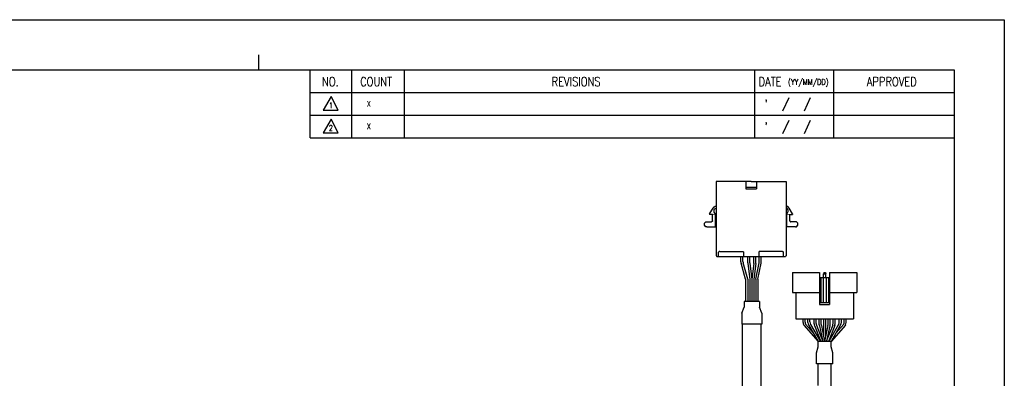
# Model space of a CAD drawing. Header units: millimetres. Extents: x 0 to 594, y 0 to 420.
# Tile 4 of 4: x 202 to 594, y 277 to 420. Entities that reach past the tile are written whole.
import ezdxf

# ---------------------------------------------------------------- set-up
doc = ezdxf.new("R2010")
doc.units = ezdxf.units.MM
doc.linetypes.add('AI-Linetype-1', pattern=[7.92, 5.04, -2.88])
doc.linetypes.add('AI-Linetype-2', pattern=[7.92, 5.04, -2.88])
for name, color, linetype in [('DIM', 3, 'Continuous'), ('Layer 1', 7, 'Continuous'), ('SHEET', 1, 'Continuous')]:
    doc.layers.add(name, color=color, linetype=linetype)
doc.styles.add('SHEET1', font='ROMANS.SHX', dxfattribs={"width": 0.8, "height": 3})

msp = doc.modelspace()

# ---------------------------------------------------------------- linework, layer by layer
at = {"color": 4}
msp.add_line((297, 406), (297, 400), dxfattribs=at)
for p, q in [((509.6622, 342.6833), (509.6622, 342.3967)), ((489.1184, 323.6476), (489.1184, 325.7657)), ((489.9184, 323.7583), (489.9184, 325.7657)), ((491.7948, 323.1712), (491.7948, 325.7657)), ((492.5948, 323.2241), (492.5948, 325.7657)), ((494.0141, 325.7684), (494.0141, 325.7577)), ((494.2948, 323.2241), (494.2948, 325.7657)), ((495.0948, 323.1712), (495.0948, 325.7657)), ((496.4309, 323.5672), (496.4309, 325.7657)), ((497.2309, 323.486), (497.2309, 325.7657)), ((490.9814, 316.7657), (489.1935, 323.1047)), ((491.8126, 316.7657), (489.9935, 323.2154)), ((491.8122, 322.9076), (492.6287, 316.7657)), ((492.6122, 322.9606), (493.4357, 316.7657)), ((494.2773, 322.9606), (493.4539, 316.7657)), ((495.0773, 322.9076), (494.2609, 316.7657)), ((495.077, 316.7657), (496.3901, 323.1652)), ((495.8936, 316.7657), (497.1901, 323.084)), ((520.4362, 319.374), (520.4362, 306.574)), ((522.1362, 319.374), (521.9362, 318.874)), ((521.9362, 317.374), (521.9362, 318.874)), ((521.9362, 318.874), (522.9362, 318.874)), ((522.1362, 319.374), (522.7362, 319.374)), ((522.7362, 319.374), (522.9362, 318.874)), ((522.9362, 317.374), (522.9362, 318.874)), ((524.4362, 319.374), (524.4362, 306.574)), ((524.4362, 319.374), (535.2362, 319.374)), ((535.2362, 319.374), (535.2362, 311.374)), ((490.9814, 316.7657), (490.9814, 307.809)), ((491.8126, 316.7657), (491.8126, 307.809)), ((492.6287, 316.7657), (492.6287, 307.809)), ((493.4539, 316.7657), (493.4539, 307.809)), ((494.2609, 316.7657), (494.2609, 307.809)), ((495.077, 316.7657), (495.077, 307.809)), ((495.8936, 316.7657), (495.8936, 307.809)), ((520.4362, 317.374), (524.4362, 317.374)), ((520.9362, 317.374), (520.9362, 307.374)), ((521.8362, 317.374), (521.8362, 307.374)), ((523.0362, 317.374), (523.0362, 307.374)), ((523.9362, 317.374), (523.9362, 307.374)), ((509.6362, 311.374), (520.4362, 311.374)), ((510.9362, 311.374), (510.9362, 300.974)), ((524.4362, 311.374), (535.2362, 311.374)), ((533.9362, 311.374), (533.9362, 300.974)), ((496.5357, 307.809), (490.3357, 307.809)), ((490.3357, 307.809), (490.3357, 305.5603)), ((496.5357, 307.809), (496.5357, 305.5603)), ((520.4362, 307.374), (524.4362, 307.374)), ((520.4362, 306.574), (524.4362, 306.574)), ((489.4357, 303.2344), (490.3357, 305.5603)), ((489.4357, 303.2344), (489.4357, 298.8246)), ((497.4357, 303.2358), (496.5357, 305.5603)), ((497.4357, 303.2358), (497.4357, 298.8246)), ((497.4357, 298.8246), (489.4357, 298.8246)), ((489.6855, 260.9824), (489.6855, 298.8246)), ((497.1855, 260.7515), (497.1855, 298.8246)), ((510.9362, 300.974), (533.9362, 300.974)), ((515.7955, 300.974), (529.0955, 300.974)), ((522.0455, 300.974), (522.0455, 293.8568)), ((522.8455, 300.974), (522.8455, 293.8568)), ((519.8362, 274.3562), (519.8362, 282.9896)), ((525.0362, 282.9896), (519.8362, 282.9896)), ((525.0362, 272.2774), (525.0362, 282.9896))]:
    msp.add_line(p, q)
at = {"color": 0}
for p, q in [((485.858, 325.7657), (506.5032, 325.7657)), ((509.6362, 319.374), (509.6362, 311.374)), ((509.6362, 319.374), (520.4362, 319.374)), ((513.8576, 299.4284), (513.8576, 300.974)), ((514.6576, 299.6454), (514.6576, 300.974)), ((515.7955, 299.5006), (515.7955, 300.974)), ((516.0697, 298.4898), (519.8861, 291.974)), ((516.5955, 299.7177), (516.5955, 300.974)), ((516.8697, 298.7068), (520.8133, 291.974)), ((518.2769, 298.98), (518.2769, 300.974)), ((518.4202, 298.2366), (520.9277, 291.974)), ((519.0769, 299.1342), (519.0769, 300.974)), ((519.2202, 298.3908), (521.7894, 291.974)), ((520.2955, 298.593), (520.2955, 300.974)), ((521.0955, 298.6378), (521.0955, 300.974)), ((525.6522, 298.3908), (523.083, 291.974)), ((523.7955, 298.6378), (523.7955, 300.974)), ((526.4522, 298.2366), (523.9447, 291.974)), ((528.0212, 298.7068), (524.0777, 291.974)), ((524.5955, 298.594), (524.5955, 300.974)), ((528.8212, 298.4898), (525.0048, 291.974)), ((525.7955, 299.1342), (525.7955, 300.974)), ((526.5955, 298.98), (526.5955, 300.974)), ((528.2955, 299.7177), (528.2955, 300.974)), ((529.0955, 299.5006), (529.0955, 300.974)), ((530.2148, 299.6454), (530.2148, 300.974)), ((531.0148, 299.4284), (531.0148, 300.974)), ((525.036, 291.974), (519.8367, 291.974)), ((519.8367, 289.7253), (519.8367, 291.974)), ((525.036, 289.7253), (525.036, 291.974)), ((519.2163, 287.3993), (519.8367, 289.7253)), ((519.2163, 282.9896), (519.2163, 287.3993)), ((525.6561, 287.4007), (525.036, 289.7253)), ((525.6561, 282.9896), (525.6561, 287.4007)), ((525.6561, 282.9896), (519.2163, 282.9896))]:
    msp.add_line(p, q, dxfattribs=at)
at = {"color": 6}
msp.add_lwpolyline([(0, 420), (594, 420), (594, 0), (0, 0)], close=True, dxfattribs=at)
at = {"color": 4}
msp.add_lwpolyline([(20, 400), (574, 400), (574, 20), (20, 20)], close=True, dxfattribs=at)
for centre, start, end in [((491.1184, 323.6476), 180, 195.750963), ((491.9184, 323.7583), 180, 195.750963), ((493.7948, 323.1712), 180, 187.571875), ((494.5948, 323.2241), 180, 187.571875), ((492.2948, 323.2241), 352.428125, 0), ((493.0948, 323.1712), 352.428125, 0), ((494.4309, 323.5672), 348.404564, 0), ((495.2309, 323.486), 348.404564, 0), ((522.2955, 298.593), 180, 192.18873), ((523.0955, 298.6378), 180, 191.729285), ((521.7955, 298.6378), 348.270715, 0), ((522.5955, 298.594), 347.756403, 0)]:
    msp.add_arc(centre, 2, start, end)
at = {"color": 0}
for centre, start, end in [((515.8576, 299.4284), 180, 210.358277), ((516.6576, 299.6454), 180, 203.791628), ((517.7955, 299.5006), 180, 210.358277), ((518.5955, 299.7177), 180, 210.358277), ((520.2769, 298.98), 180.000001, 201.819992), ((521.0769, 299.1342), 180.000001, 201.819992), ((523.7955, 299.1342), 338.180009, 0), ((524.5955, 298.98), 338.180009, 0), ((526.2955, 299.7177), 329.641723, 0), ((527.0955, 299.5006), 329.641723, 0), ((528.2148, 299.6454), 336.208372, 0), ((529.0148, 299.4284), 329.641723, 0)]:
    msp.add_arc(centre, 2, start, end, dxfattribs=at)
at = {"layer": 'DIM', "color": 0}
for p, q in [((514.1318, 298.4176), (519.8367, 291.974)), ((514.8276, 298.8386), (517.8941, 295.375)), ((520.3405, 298.1707), (521.5498, 292.5724)), ((521.1372, 298.2313), (522.4364, 291.974)), ((523.7537, 298.2313), (522.4545, 291.974)), ((524.55, 298.1698), (523.3503, 292.6417)), ((530.7406, 298.4176), (525.0357, 291.974)), ((530.0448, 298.8386), (526.9783, 295.375))]:
    msp.add_line(p, q, dxfattribs=at)
at = {"layer": 'Layer 1', "color": 7, "lineweight": 25}
for points in [[(493.1269, 355.5864), (479.2679, 355.5864)], [(479.2679, 355.5864), (479.2679, 344.8819)], [(491.0242, 355.5864), (491.0242, 352.7193), (495.3252, 352.7193)], [(491.0242, 353.2926), (495.3252, 353.2926)], [(493.1269, 355.5864), (507.0816, 355.5864)], [(495.3252, 355.5864), (495.3252, 352.7193)], [(507.0816, 355.5864), (507.0816, 344.8819)], [(478.0253, 344.9772), (478.1208, 345.1681), (478.4076, 345.4551), (478.5987, 345.5508), (478.7899, 345.7418), (478.9811, 345.7418), (479.2679, 345.885)], [(508.3242, 344.9772), (508.2285, 345.1681), (507.9419, 345.4551), (507.7507, 345.5508), (507.5596, 345.7418), (507.3684, 345.7418), (507.0816, 345.885)], [(476.5916, 342.6833), (478.0253, 344.9772)], [(477.7385, 342.4924), (476.5916, 342.3967)], [(477.7385, 339.9115), (477.7385, 342.4924)], [(478.5033, 343.4479), (478.4076, 343.6389), (478.4076, 344.2125), (478.5033, 344.4035), (478.8856, 344.7862), (479.0767, 344.8819), (479.2679, 344.8819)], [(478.9811, 342.5877), (478.5033, 343.4479)], [(478.9811, 337.6177), (478.9811, 342.5877)], [(479.2679, 344.8819), (479.2679, 325.9568)], [(507.8462, 343.4479), (507.9419, 343.6389), (507.9419, 344.2125), (507.8462, 344.4035), (507.4639, 344.7862), (507.2727, 344.8819), (507.0816, 344.8819)], [(507.0816, 344.8819), (507.0816, 325.9568)], [(507.3684, 342.5877), (507.8462, 343.4479)], [(507.3684, 337.6177), (507.3684, 342.5877)], [(509.6622, 342.6833), (508.3242, 344.9772)], [(508.6108, 339.9115), (508.6108, 342.4924)], [(508.6108, 342.4924), (509.6622, 342.3967)], [(475.5401, 337.6177), (475.1578, 337.6177), (474.5844, 338.191), (474.5844, 338.9556), (475.1578, 339.5292), (475.5401, 339.5292)], [(475.5401, 339.5292), (477.3562, 339.5292)], [(475.5401, 337.6177), (478.9811, 337.6177)], [(477.7385, 339.9115), (477.7385, 339.8158), (477.643, 339.7202), (477.643, 339.6245), (477.5473, 339.6245), (477.4518, 339.5292), (477.3562, 339.5292)], [(510.8092, 337.6177), (507.3684, 337.6177)], [(508.6108, 339.9115), (508.6108, 339.8158), (508.7065, 339.7202), (508.7065, 339.6245), (508.802, 339.6245), (508.8976, 339.5292), (508.9931, 339.5292)], [(510.8092, 339.5292), (508.9931, 339.5292)], [(510.8092, 337.6177), (511.1915, 337.6177), (511.7651, 338.191), (511.7651, 338.9556), (511.1915, 339.5292), (510.8092, 339.5292)], [(479.2679, 326.0523), (479.2679, 325.9568), (479.3634, 325.9568), (479.3634, 325.8612), (479.459, 325.8612), (479.459, 325.7657), (479.5545, 325.7657)], [(479.2679, 326.0523), (479.2679, 325.9568), (479.3634, 325.9568), (479.3634, 325.8612), (479.459, 325.8612), (479.459, 325.7657), (479.5545, 325.7657)], [(479.5545, 325.7657), (506.7948, 325.7657)], [(480.5103, 327.7729), (480.2236, 327.486)], [(480.2236, 325.7657), (480.2236, 327.486)], [(480.7016, 327.7729), (480.5103, 327.7729)], [(480.5103, 327.7729), (480.6059, 327.7729)], [(480.7016, 327.7729), (489.7816, 327.7729)], [(489.7816, 327.7729), (489.8771, 327.7729), (489.8771, 327.6772), (489.9728, 327.6772), (489.9728, 327.5817), (490.0683, 327.5817), (490.0683, 327.486)], [(490.0683, 327.5817), (490.0683, 325.7657)], [(496.5678, 327.7729), (496.4722, 327.7729), (496.4722, 327.6772), (496.3767, 327.6772), (496.3767, 327.5817), (496.281, 327.5817), (496.281, 327.486)], [(496.281, 327.5817), (496.281, 325.7657)], [(505.6479, 327.7729), (496.5678, 327.7729)], [(505.6479, 327.7729), (505.839, 327.7729)], [(505.839, 327.7729), (506.0302, 327.486)], [(506.0302, 325.7657), (506.0302, 327.486)], [(507.0816, 326.0523), (507.0816, 325.9568), (506.9861, 325.9568), (506.9861, 325.8612), (506.8904, 325.8612), (506.8904, 325.7657), (506.7948, 325.7657)], [(507.0816, 326.0523), (507.0816, 325.9568), (506.9861, 325.9568), (506.9861, 325.8612), (506.8904, 325.8612), (506.8904, 325.7657), (506.7948, 325.7657)]]:
    msp.add_lwpolyline(points, dxfattribs=at)
at = {"layer": 'Layer 1', "color": 7, "lineweight": 18}
msp.add_lwpolyline([(476.5916, 342.3967), (476.5916, 342.6833)], dxfattribs=at)
at = {"layer": 'Layer 1', "color": 7, "linetype": 'AI-Linetype-2', "lineweight": 9}
msp.add_lwpolyline([(477.7385, 342.4924), (478.9811, 342.5877)], dxfattribs=at)
at = {"layer": 'Layer 1', "color": 7, "linetype": 'AI-Linetype-1', "lineweight": 9}
msp.add_lwpolyline([(508.6108, 342.4924), (507.3684, 342.5877)], dxfattribs=at)
at = {"layer": 'SHEET', "color": 7}
for q in [(317.5, 400), (574, 373)]:
    msp.add_line((317.5, 373), q, dxfattribs=at)
at = {"layer": 'SHEET'}
for p, q in [((334, 400), (334, 373)), ((355, 400), (355, 373)), ((494.5, 400), (494.5, 373)), ((526, 400), (526, 373)), ((317.5, 391), (574, 391)), ((508.2099, 388.911), (505.7077, 383.5959)), ((516.7362, 388.9028), (514.2339, 383.5877)), ((317.5, 382), (574, 382)), ((508.2099, 379.911), (505.7077, 374.5959)), ((516.7362, 379.9028), (514.2339, 374.5877))]:
    msp.add_line(p, q, dxfattribs=at)
at = {"layer": 'SHEET', "color": 1, "linetype": 'Continuous'}
for p, q in [((325.9146, 389.416), (322.7394, 384.0064)), ((328.737, 384.0064), (325.9146, 389.416)), ((322.7394, 384.0064), (328.737, 384.0064)), ((325.9146, 380.416), (322.7394, 375.0064)), ((328.737, 375.0064), (325.9146, 380.416)), ((322.7394, 375.0064), (328.737, 375.0064))]:
    msp.add_line(p, q, dxfattribs=at)

# ---------------------------------------------------------------- texts
at = {"layer": 'SHEET', "style": 'SHEET1', "width": 0.8}
for s, height, p in [('NO.', 3.6, (322.256, 393.5466)), ('COUNT', 3.6, (337.4711, 393.5466)), ('DATE', 3.6, (496.1592, 393.5466)), ('(YY/MM/DD)', 2.25, (507.8838, 394.0859)), ('APPROVED', 3.6, (539.2502, 393.5466)), ("'", 3.6, (498.4958, 384.5633)), ('1', 2.25, (324.9764, 384.746)), ('X', 2.25, (340.1186, 385.3874)), ('2', 2.25, (324.9764, 375.746)), ('X', 2.25, (340.1186, 376.3874)), ("'", 3.6, (498.4958, 375.5633))]:
    msp.add_text(s, height=height, dxfattribs=at).set_placement(p)
at = {"layer": 'SHEET', "color": 7, "style": 'SHEET1', "width": 0.8}
msp.add_text('REVISIONS', height=3.6, dxfattribs=at).set_placement((413.7181, 393.5466))

doc.saveas('drawing.dxf')
